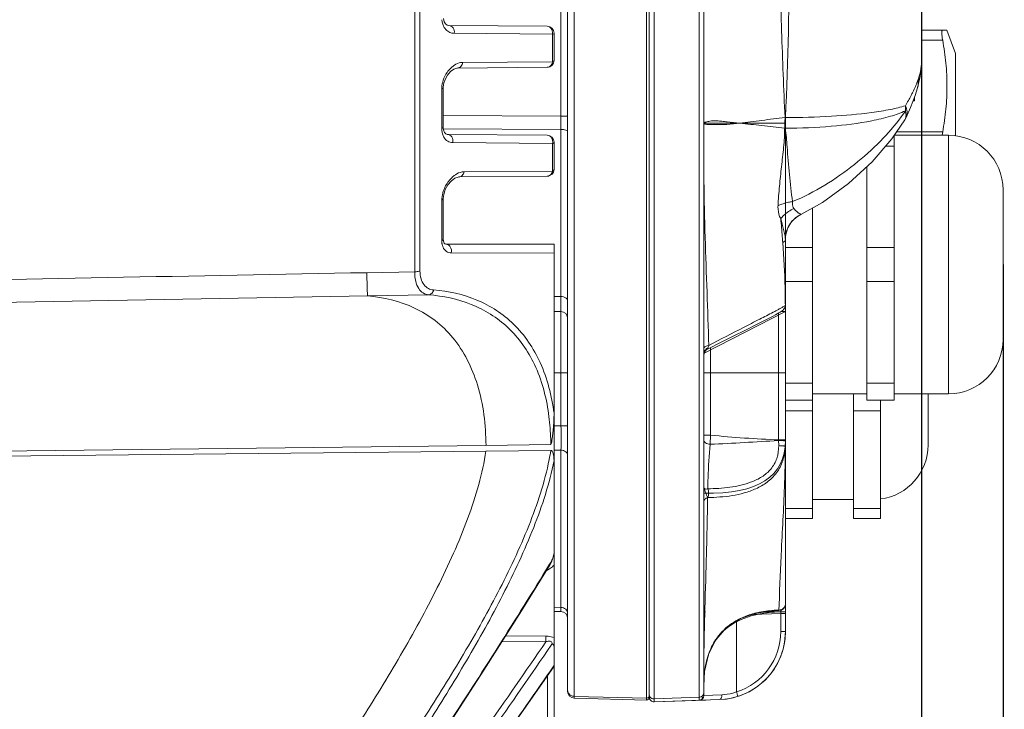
# Model space of a CAD drawing. Header units: millimetres. Extents: x 29035 to 30443, y 1864 to 2860.
# Tile 17 of 56: x 29789 to 29861, y 2417 to 2468. Entities that reach past the tile are written whole.
import ezdxf

# ---------------------------------------------------------------- set-up
doc = ezdxf.new("R2010")
doc.units = ezdxf.units.MM
doc.layers.add('\\M+5CFB8\\M+5CAB5\\M+5CFDF', color=7, linetype='Continuous', lineweight=13)
doc.dimstyles.new('ISO-25', dxfattribs={"dimtxt": 13, "dimasz": 12, "dimexe": 3.5, "dimexo": 0, "dimgap": 3.5, "dimtad": 1, "dimtxsty": 'Standard', "dimcen": 2.5, "dimadec": 0, "dimazin": 0, "dimtfac": 1, "dimtmove": 0, "dimatfit": 3, "dimfxl": 0, "dimarcsym": 0})

# ---------------------------------------------------------------- blocks, each defined once
blk = doc.blocks.new('*D8')
at = {"layer": '\\M+5CFB8\\M+5CAB5\\M+5CFDF', "color": 0, "lineweight": -2}
for p, q in [((29772.078, 2640.963), (29922.992, 2640.963)), ((29919.492, 2628.963), (29919.492, 2409.963)), ((29735.101, 2397.963), (29922.992, 2397.963))]:
    blk.add_line(p, q, dxfattribs=at)
at = {"layer": '\\M+5CFB8\\M+5CAB5\\M+5CFDF', "color": 0}
for points in [[(29917.492, 2628.963), (29921.492, 2628.963), (29919.492, 2640.963)], [(29917.492, 2409.963), (29921.492, 2409.963), (29919.492, 2397.963)]]:
    blk.add_solid(points, dxfattribs=at)
at = {"layer": 'Defpoints', "color": 0}
for p in [(29772.078, 2640.963), (29735.101, 2397.963), (29919.492, 2397.963)]:
    blk.add_point(p, dxfattribs=at)
at = {"layer": '\\M+5CFB8\\M+5CAB5\\M+5CFDF', "color": 0, "insert": (29909.492, 2519.463), "char_height": 13, "attachment_point": 5, "rotation": 90}
blk.add_mtext('243mm', dxfattribs=at)
blk = doc.blocks.new('*D9')
at = {"layer": '\\M+5CFB8\\M+5CAB5\\M+5CFDF', "color": 0, "lineweight": -2}
for p, q in [((29855.123, 2472.389), (29855.123, 2344.244)), ((29703.123, 2401.757), (29703.123, 2344.244)), ((29715.123, 2347.744), (29843.123, 2347.744))]:
    blk.add_line(p, q, dxfattribs=at)
at = {"layer": '\\M+5CFB8\\M+5CAB5\\M+5CFDF', "color": 0}
for points in [[(29715.123, 2349.744), (29715.123, 2345.744), (29703.123, 2347.744)], [(29843.123, 2349.744), (29843.123, 2345.744), (29855.123, 2347.744)]]:
    blk.add_solid(points, dxfattribs=at)
at = {"layer": 'Defpoints', "color": 0}
for p in [(29855.123, 2472.389), (29703.123, 2401.757), (29855.123, 2347.744)]:
    blk.add_point(p, dxfattribs=at)
at = {"layer": '\\M+5CFB8\\M+5CAB5\\M+5CFDF', "color": 0, "insert": (29779.123, 2357.744), "char_height": 13, "attachment_point": 5}
blk.add_mtext('152mm', dxfattribs=at)
blk = doc.blocks.new('*D10')
at = {"layer": '\\M+5CFB8\\M+5CAB5\\M+5CFDF', "color": 0, "lineweight": -2}
for p, q in [((29861.123, 2449.963), (29861.123, 2302.53)), ((29703.123, 2401.757), (29703.123, 2302.53)), ((29849.123, 2306.03), (29715.123, 2306.03))]:
    blk.add_line(p, q, dxfattribs=at)
at = {"layer": '\\M+5CFB8\\M+5CAB5\\M+5CFDF', "color": 0}
for points in [[(29715.123, 2308.03), (29715.123, 2304.03), (29703.123, 2306.03)], [(29849.123, 2308.03), (29849.123, 2304.03), (29861.123, 2306.03)]]:
    blk.add_solid(points, dxfattribs=at)
at = {"layer": 'Defpoints', "color": 0}
for p in [(29861.123, 2449.963), (29703.123, 2401.757), (29703.123, 2306.03)]:
    blk.add_point(p, dxfattribs=at)
at = {"layer": '\\M+5CFB8\\M+5CAB5\\M+5CFDF', "color": 0, "insert": (29782.123, 2316.03), "char_height": 13, "attachment_point": 5}
blk.add_mtext('158mm', dxfattribs=at)

msp = doc.modelspace()

# ---------------------------------------------------------------- linework, layer by layer
at = {"layer": '\\M+5CFB8\\M+5CAB5\\M+5CFDF'}
for p, q in [((29829.123, 2418.607), (29829.123, 2557.319)), ((29829.61, 2418.24), (29829.61, 2557.687)), ((29834.918, 2557.826), (29834.918, 2418.101)), ((29835.123, 2418.169), (29835.123, 2557.758)), ((29835.123, 2557.648), (29835.123, 2418.232)), ((29835.485, 2557.869), (29835.485, 2418.058)), ((29838.785, 2418.174), (29838.785, 2557.753)), ((29839.123, 2418.301), (29839.123, 2557.625)), ((29855.123, 2464.792), (29855.123, 2552.576)), ((29828.635, 2460.868), (29828.635, 2515.058)), ((29817.883, 2449.434), (29817.883, 2474.622)), ((29818.273, 2474.575), (29818.273, 2449.514)), ((29820.406, 2467.531), (29827.628, 2467.468)), ((29820.792, 2466.955), (29828.014, 2466.884)), ((29828.014, 2466.884), (29828.014, 2464.867)), ((29828.123, 2466.968), (29828.123, 2464.959)), ((29855.123, 2467.191), (29856.685, 2467.191)), ((29857.002, 2467.191), (29855.123, 2467.191)), ((29857.002, 2467.191), (29857.623, 2465.484)), ((29856.685, 2466.441), (29855.123, 2466.441)), ((29857.623, 2465.484), (29857.623, 2459.42)), ((29828.014, 2464.867), (29821.406, 2464.817)), ((29827.628, 2464.459), (29821.02, 2464.401)), ((29819.983, 2462.959), (29820.008, 2463.219)), ((29854.919, 2463.263), (29855.028, 2463.771)), ((29854.942, 2463.745), (29854.919, 2463.263)), ((29819.873, 2462.87), (29819.873, 2459.961)), ((29819.983, 2462.959), (29819.983, 2460.06)), ((29854.505, 2461.994), (29854.623, 2461.994)), ((29854.623, 2461.994), (29854.623, 2462.3)), ((29828.635, 2460.868), (29819.983, 2460.908)), ((29828.635, 2459.894), (29828.635, 2460.868)), ((29829.123, 2460.868), (29828.635, 2460.868)), ((29839.123, 2460.363), (29845.123, 2460.363)), ((29845.106, 2460.764), (29845.14, 2460.765)), ((29845.124, 2460.359), (29845.123, 2446.507)), ((29845.14, 2460.765), (29845.131, 2459.988)), ((29853.99, 2460.778), (29853.896, 2460.604)), ((29853.897, 2460.606), (29853.896, 2460.604)), ((29853.99, 2460.779), (29853.99, 2460.778)), ((29819.982, 2459.932), (29828.635, 2459.894)), ((29819.999, 2459.873), (29819.983, 2460.06)), ((29820.295, 2459.532), (29827.628, 2459.468)), ((29828.635, 2447.616), (29828.635, 2459.894)), ((29845.131, 2459.988), (29845.073, 2459.992)), ((29856.685, 2459.713), (29853.288, 2459.713)), ((29856.685, 2459.713), (29856.65, 2459.464)), ((29820.681, 2458.927), (29828.014, 2458.852)), ((29828.025, 2458.962), (29828.014, 2458.85)), ((29828.014, 2458.852), (29828.014, 2456.835)), ((29828.123, 2458.968), (29828.123, 2456.959)), ((29853.123, 2440.003), (29853.123, 2459.472)), ((29853.123, 2459.463), (29857.123, 2459.463)), ((29857.123, 2459.463), (29857.123, 2440.463)), ((29852.483, 2458.673), (29853.123, 2458.673)), ((29828.014, 2456.835), (29821.519, 2456.789)), ((29851.123, 2440.003), (29851.123, 2457.18)), ((29827.628, 2456.459), (29821.131, 2456.402)), ((29861.123, 2455.463), (29861.123, 2444.463)), ((29819.873, 2454.701), (29819.873, 2451.715)), ((29819.983, 2454.82), (29820.014, 2455.105)), ((29819.983, 2454.82), (29819.983, 2451.844)), ((29847.123, 2440.003), (29847.123, 2454.121)), ((29844.881, 2452.924), (29844.785, 2453.344)), ((29845.031, 2452.354), (29844.881, 2452.924)), ((29845.141, 2452.1), (29845.299, 2452.656)), ((29819.914, 2451.74), (29819.873, 2451.715)), ((29819.995, 2451.694), (29819.983, 2451.844)), ((29845.123, 2451.835), (29845.124, 2451.888)), ((29845.123, 2451.458), (29845.123, 2451.835)), ((29845.124, 2451.888), (29845.141, 2452.1)), ((29820.179, 2451.463), (29828.123, 2451.463)), ((29828.123, 2410.742), (29828.123, 2451.463)), ((29845.123, 2451.132), (29845.123, 2451.458)), ((29845.123, 2451.458), (29845.123, 2451.13)), ((29845.123, 2451.213), (29847.123, 2451.213)), ((29845.123, 2446.507), (29845.123, 2451.132)), ((29851.123, 2451.213), (29853.123, 2451.213)), ((29820.569, 2450.83), (29828.123, 2450.814)), ((29814.364, 2449.368), (29817.883, 2449.434)), ((29845.123, 2448.713), (29847.123, 2448.713)), ((29851.123, 2448.713), (29853.123, 2448.713)), ((29744.789, 2446.399), (29814.416, 2447.662)), ((29814.416, 2447.662), (29818.895, 2447.743)), ((29828.123, 2447.627), (29828.635, 2447.616)), ((29828.635, 2447.616), (29828.635, 2446.518)), ((29828.123, 2446.529), (29828.635, 2446.518)), ((29828.635, 2446.518), (29828.635, 2438.117)), ((29845.123, 2446.507), (29839.159, 2443.458)), ((29845.123, 2446.507), (29844.803, 2446.507)), ((29844.981, 2446.646), (29844.992, 2446.657)), ((29844.991, 2446.657), (29845.1, 2446.844)), ((29844.992, 2446.657), (29844.991, 2446.657)), ((29845.1, 2446.844), (29845.123, 2446.996)), ((29845.122, 2446.982), (29845.117, 2446.977)), ((29845.122, 2446.982), (29845.122, 2447.002)), ((29845.123, 2437.055), (29845.123, 2446.507)), ((29845.123, 2446.507), (29845.123, 2424.466)), ((29844.623, 2437.077), (29844.623, 2446.397)), ((29842.285, 2445.195), (29842.95, 2445.527)), ((29839.173, 2443.519), (29839.315, 2443.695)), ((29839.301, 2443.974), (29839.384, 2444.005)), ((29839.315, 2443.695), (29839.315, 2443.695)), ((29839.316, 2443.695), (29839.391, 2443.748)), ((29839.384, 2444.005), (29839.493, 2444.029)), ((29839.391, 2443.748), (29839.452, 2443.781)), ((29839.426, 2443.826), (29839.449, 2443.785)), ((29839.449, 2443.785), (29839.452, 2443.781)), ((29839.452, 2443.781), (29840.406, 2444.258)), ((29839.623, 2437.426), (29839.623, 2443.867)), ((29839.123, 2443.301), (29839.173, 2443.519)), ((29828.123, 2442.007), (29829.123, 2442.007)), ((29839.123, 2442.007), (29845.123, 2442.007)), ((29845.123, 2441.252), (29847.123, 2441.252)), ((29851.123, 2441.252), (29853.123, 2441.252)), ((29845.123, 2440.003), (29847.123, 2440.003)), ((29847.123, 2440.463), (29851.123, 2440.463)), ((29847.123, 2431.303), (29847.123, 2440.003)), ((29850.123, 2431.303), (29850.123, 2440.463)), ((29851.123, 2440.003), (29853.123, 2440.003)), ((29852.123, 2431.303), (29852.123, 2440.003)), ((29853.123, 2440.463), (29857.123, 2440.463)), ((29855.623, 2436.713), (29855.623, 2440.463)), ((29845.123, 2439.213), (29847.123, 2439.213)), ((29850.123, 2439.213), (29852.123, 2439.213)), ((29828.123, 2438.121), (29828.635, 2438.117)), ((29828.635, 2438.117), (29829.123, 2438.117)), ((29839.123, 2437.426), (29839.623, 2437.426)), ((29839.593, 2436.769), (29839.623, 2437.426)), ((29750.086, 2435.833), (29823.123, 2436.681)), ((29823.123, 2436.681), (29827.888, 2436.735)), ((29844.624, 2437.032), (29844.623, 2437.077)), ((29845.123, 2437.077), (29844.623, 2437.077)), ((29844.641, 2436.661), (29844.624, 2437.032)), ((29845.12, 2436.323), (29845.121, 2436.399)), ((29845.121, 2436.468), (29845.122, 2436.532)), ((29845.121, 2436.399), (29845.121, 2436.468)), ((29845.122, 2436.551), (29845.122, 2436.591)), ((29845.122, 2436.532), (29845.122, 2436.551)), ((29845.123, 2436.616), (29845.123, 2437.01)), ((29827.883, 2436.31), (29750.086, 2435.486)), ((29828.635, 2436.324), (29828.123, 2436.33)), ((29828.635, 2424.777), (29828.635, 2436.324)), ((29845.111, 2435.607), (29845.113, 2435.733)), ((29845.113, 2435.733), (29845.115, 2435.85)), ((29845.118, 2436.06), (29845.119, 2436.155)), ((29845.119, 2436.155), (29845.12, 2436.242)), ((29845.12, 2436.242), (29845.12, 2436.323)), ((29845.103, 2435.172), (29845.106, 2435.328)), ((29845.123, 2432.053), (29847.123, 2432.053)), ((29847.123, 2432.713), (29850.123, 2432.713)), ((29850.123, 2432.053), (29852.123, 2432.053)), ((29845.123, 2431.303), (29847.123, 2431.303)), ((29850.123, 2431.303), (29852.123, 2431.303)), ((29825.733, 2424.536), (29827.831, 2427.933)), ((29827.854, 2428.05), (29827.797, 2427.956)), ((29827.832, 2427.934), (29827.831, 2427.933)), ((29827.973, 2428.245), (29827.854, 2428.05)), ((29828.123, 2424.789), (29828.635, 2424.777)), ((29844.647, 2424.585), (29844.662, 2425.001)), ((29845.107, 2424.877), (29845.123, 2424.99)), ((29845.123, 2424.99), (29845.123, 2424.317)), ((29828.123, 2424.486), (29828.635, 2424.474)), ((29828.635, 2424.777), (29828.635, 2424.474)), ((29839.261, 2424.463), (29839.128, 2424.463)), ((29842.712, 2424.262), (29844.785, 2424.317)), ((29842.824, 2424.302), (29843.189, 2424.386)), ((29842.824, 2424.302), (29842.825, 2424.33)), ((29845.123, 2424.463), (29843.727, 2424.463)), ((29844.646, 2424.546), (29844.647, 2424.585)), ((29844.646, 2424.546), (29844.83, 2424.585)), ((29844.785, 2424.317), (29844.785, 2423.001)), ((29844.785, 2424.317), (29845.123, 2424.317)), ((29844.788, 2424.577), (29844.787, 2424.38)), ((29845.123, 2423.001), (29845.123, 2424.466)), ((29841.536, 2418.567), (29841.536, 2423.76)), ((29824.57, 2422.697), (29827.528, 2422.665)), ((29827.519, 2422.243), (29827.528, 2422.665)), ((29844.785, 2423.001), (29845.123, 2423.001)), ((29824.305, 2422.279), (29827.519, 2422.243)), ((29827.921, 2422.008), (29827.973, 2422.085)), ((29827.983, 2422.152), (29827.973, 2422.085)), ((29828.123, 2420.502), (29828.103, 2420.473)), ((29827.632, 2416.491), (29827.632, 2419.753)), ((29840.45, 2418.354), (29839.124, 2418.301)), ((29829.61, 2418.108), (29829.61, 2418.24)), ((29829.61, 2418.24), (29834.918, 2418.101)), ((29829.61, 2418.108), (29834.918, 2417.969)), ((29834.918, 2418.101), (29834.918, 2418.002)), ((29834.918, 2418.002), (29834.918, 2417.969)), ((29835.485, 2418.058), (29838.785, 2418.174)), ((29835.485, 2418.058), (29835.485, 2417.836)), ((29835.485, 2417.836), (29840.298, 2418.004)), ((29835.485, 2417.836), (29839.279, 2417.969)), ((29838.785, 2417.951), (29838.785, 2418.174))]:
    msp.add_line(p, q, dxfattribs=at)
for points in [[(29820.407, 2467.531), (29820.391, 2467.531), (29820.263, 2467.562), (29820.153, 2467.646), (29820.054, 2467.807), (29819.993, 2468.04)], [(29855.028, 2463.771), (29855.112, 2464.448), (29855.123, 2464.793)], [(29820.008, 2463.219), (29820.111, 2463.565), (29820.283, 2463.884), (29820.504, 2464.146), (29820.749, 2464.324), (29820.975, 2464.398), (29821.02, 2464.401)], [(29854.838, 2462.959), (29854.85, 2463.001), (29854.919, 2463.263)], [(29853.991, 2460.781), (29854.311, 2461.494), (29854.654, 2462.379), (29854.838, 2462.96)], [(29846.253, 2453.635), (29847.848, 2454.525), (29849.764, 2455.92), (29851.491, 2457.521), (29852.941, 2459.205), (29853.898, 2460.607)], [(29820.296, 2459.532), (29820.274, 2459.532), (29820.164, 2459.567), (29820.072, 2459.665), (29819.999, 2459.873)], [(29820.014, 2455.105), (29820.132, 2455.469), (29820.321, 2455.812), (29820.564, 2456.101), (29820.834, 2456.307), (29821.079, 2456.398), (29821.131, 2456.402)], [(29845.299, 2452.656), (29845.61, 2453.143), (29846.047, 2453.52), (29846.253, 2453.635)], [(29820.179, 2451.463), (29820.099, 2451.481), (29820.048, 2451.535), (29819.995, 2451.694)], [(29844.644, 2446.409), (29844.734, 2446.463), (29844.806, 2446.509)], [(29844.806, 2446.509), (29844.866, 2446.55), (29844.921, 2446.591), (29844.981, 2446.646)], [(29842.95, 2445.527), (29843.255, 2445.68), (29843.538, 2445.823), (29843.795, 2445.954), (29844.023, 2446.072), (29844.222, 2446.176), (29844.39, 2446.266), (29844.531, 2446.344), (29844.644, 2446.409)], [(29840.406, 2444.258), (29841.187, 2444.648), (29842.285, 2445.195)], [(29844.83, 2424.585), (29845.006, 2424.704), (29845.107, 2424.877)], [(29820.188, 2415.871), (29822.973, 2420.174), (29825.733, 2424.536)], [(29839.123, 2418.985), (29839.189, 2420.061), (29839.476, 2421.323), (29840.004, 2422.403), (29840.792, 2423.289), (29841.836, 2423.95), (29842.824, 2424.302)], [(29843.189, 2424.386), (29843.983, 2424.5), (29844.646, 2424.546)], [(29820.018, 2408.961), (29823.03, 2413.187), (29826.031, 2417.451), (29828.123, 2420.459)]]:
    msp.add_lwpolyline(points, dxfattribs=at)
for centre, radius, start, end in [((29765.623, 2487.963), 28, 264.78553, 348.68934), ((29820.892, 2467.883), 0.967, 216.93732, 222.05325), ((29827.623, 2466.968), 0.5, 0, 89.5), ((29827.406, 2466.967), 0.613, 352.095, 359.02806), ((29827.623, 2464.959), 0.5, 270.5, 0), ((29853.694, 2463.282), 1.188, 347.2078, 358.99857), ((29849.224, 2465.522), 5.988, 340.34361, 342.73407), ((29853.62, 2463.283), 1.263, 359.02639, 10.27245), ((29821.689, 2462.869), 1.816, 177.03234, 179.98485), ((29845.62, 2466.973), 9.874, 333.95545, 336.55369), ((29853.729, 2463.276), 1.154, 344.09712, 347.13226), ((29843.475, 2468.281), 12.609, 323.69634, 326.15809), ((29851.792, 2461.447), 2.164, 355.00702, 4.99292), ((29827.623, 2458.968), 0.5, 0.0001, 89.5), ((29857.123, 2455.463), 4, 360, 90), ((29827.623, 2456.959), 0.5, 270.5, 360), ((29821.609, 2454.7), 1.736, 175.90623, 179.96236), ((29821.351, 2451.713), 1.478, 179.92979, 185.54541), ((29828.623, 2446.018), 0.5, 0, 88.7), ((29833.588, 2466.772), 22.93, 297.67542, 298.35223), ((29838.751, 2457.219), 12.071, 298.31496, 299.38135), ((29840.305, 2454.456), 8.901, 299.38907, 300.56677), ((29844.621, 2446.995), 0.501, 317.59897, 331.40098), ((29844.628, 2446.992), 0.494, 331.42418, 339.82322), ((29765.966, 2446.563), 79.157, 0.3177, 0.46338), ((29845.039, 2446.996), 0.0842, 350.20373, 359.94974), ((29857.123, 2444.463), 4, 270, 0), ((29839.04, 2444.025), 0.434, 329.29827, 332.68888), ((29832.874, 2446.073), 6.926, 341.07467, 341.39834), ((29828.607, 2447.5), 11.426, 341.43848, 341.9687), ((29819.706, 2450.409), 20.79, 341.93918, 342.12953), ((29385.521, 2437.22), 443.115, 359.88413, 0.11588), ((29849.629, 2544.814), 107.853, 264.67676, 267.33966), ((29851.623, 2436.713), 4, 277.18076, 0), ((29811.032, 2438.914), 17.051, 348.92553, 351.21682), ((29762.427, 2436.99), 82.696, 359.20996, 359.35588), ((29759.555, 2437.061), 85.569, 358.49881, 358.6216), ((29761.156, 2437.022), 83.968, 358.62168, 358.73723), ((29763.003, 2436.983), 82.12, 358.8454, 359.04032), ((29749.708, 2437.347), 95.42, 358.09415, 358.23375), ((29754.075, 2437.212), 91.051, 358.23391, 358.3691), ((29757.263, 2437.121), 87.861, 358.36922, 358.49871), ((29743.753, 2437.545), 101.378, 357.95158, 358.09395), ((29437.27, 2666.635), 457.689, 326.77995, 328.56786), ((29826.277, 2428.882), 1.821, 328.61392, 329.80193), ((29828.623, 2423.975), 0.5, 359.98763, 88.69972), ((30029.339, 2418.822), 190.216, 178.38882, 179.93768), ((29844.491, 2418.18), 6.372, 105.15183, 109.68027), ((29844.444, 2417.747), 6.663, 102.84058, 107.78505), ((29844.394, 2417.918), 6.485, 104.46633, 107.82234), ((29844.582, 2417.188), 7.238, 101.34798, 104.46684), ((29844.331, 2418.775), 5.755, 102.6684, 105.16828), ((29844.625, 2416.986), 7.445, 101.36987, 102.90014), ((29845.086, 2413.2), 11.263, 91.02006, 94.50419), ((29845.065, 2413.537), 10.925, 92.17863, 94.53372), ((29845.269, 2411.719), 12.882, 92.76415, 94.34227), ((29845.119, 2412.141), 12.323, 89.97802, 92.17943), ((29831.855, 2424.612), 12.934, 358.68962, 358.97306), ((29845.122, 2411.76), 12.704, 89.99466, 91.06634), ((29843.357, 2420.104), 4.047, 133.75671, 142.99021), ((29840.123, 2423.001), 5, 272, 0), ((29840.135, 2423.001), 4.65, 287.52916, 359.99996), ((29840.123, 2423.001), 5, 311.87064, 0), ((29175.024, 2869.097), 790.839, 324.460571, 325.595159), ((29180.534, 2864.828), 784.346, 324.480094, 325.62737), ((29843.442, 2420.04), 4.153, 142.98822, 147.48784), ((29844.372, 2419.597), 5.186, 160.01545, 161.09153), ((29139.864, 2896.623), 836.895, 324.359815, 325.323047), ((29829.623, 2418.607), 0.5, 179.99901, 268.49997), ((29838.773, 2418.301), 0.35, 272, 0), ((29840.123, 2423.001), 5, 272, 306.52315), ((29834.923, 2418.169), 0.2, 268.5, 0.00248), ((29835.473, 2418.186), 0.35, 180, 272), ((29835.473, 2418.186), 0.35, 180, 272), ((29838.623, 2418.446), 0.5, 317.09919, 330.66304), ((29838.623, 2418.446), 0.5, 317.09919, 330.66304)]:
    msp.add_arc(centre, radius, start, end, dxfattribs=at)
for points, knots in [([(29844.951, 2511.704), (29844.784, 2507.462), (29844.641, 2498.97), (29844.617, 2488.355), (29844.643, 2479.863), (29844.701, 2473.495), (29844.828, 2467.127), (29845.001, 2462.885), (29845.104, 2460.764)], [0, 0, 0, 0, 0.249983, 0.499997, 0.625006, 0.750007, 0.875, 1, 1, 1, 1]), ([(29845.276, 2511.306), (29845.406, 2507.095), (29845.549, 2498.671), (29845.594, 2486.034), (29845.507, 2473.397), (29845.308, 2464.974), (29845.14, 2460.765)], [0, 0, 0, 0, 0.249998, 0.499999, 0.750002, 1, 1, 1, 1]), ([(29819.882, 2467.955), (29819.886, 2467.919), (29819.904, 2467.781), (29819.941, 2467.646), (29819.979, 2467.551)], [0, 0, 0, 0, 0.263494, 1, 1, 1, 1]), ([(29819.979, 2467.551), (29819.989, 2467.528), (29820.028, 2467.441), (29820.077, 2467.358), (29820.119, 2467.302)], [0, 0, 0, 0, 0.262472, 1, 1, 1, 1]), ([(29820.406, 2467.531), (29820.521, 2467.53), (29820.768, 2467.363), (29820.809, 2467.09), (29820.792, 2466.955)], [0, 0, 0, 0, 0.457394, 1, 1, 1, 1]), ([(29820.174, 2467.235), (29820.254, 2467.147), (29820.446, 2467.003), (29820.68, 2466.956), (29820.792, 2466.955)], [0, 0, 0, 0, 0.515224, 1, 1, 1, 1]), ([(29827.628, 2467.468), (29827.734, 2467.467), (29827.964, 2467.327), (29828.022, 2467.082), (29828.019, 2466.957)], [0, 0, 0, 0, 0.45891, 1, 1, 1, 1]), ([(29828.014, 2466.883), (29828.03, 2466.888), (29828.071, 2466.904), (29828.123, 2466.937), (29828.123, 2466.968)], [0, 0, 0, 0, 0.357528, 1, 1, 1, 1]), ([(29856.685, 2467.191), (29856.675, 2467.191), (29856.659, 2467.182), (29856.646, 2467.161), (29856.634, 2467.127), (29856.625, 2467.069), (29856.622, 2466.982), (29856.627, 2466.873), (29856.639, 2466.744), (29856.658, 2466.597), (29856.675, 2466.494), (29856.685, 2466.441)], [0, 0, 0, 0, 0.038082, 0.062694, 0.093437, 0.176027, 0.288212, 0.429156, 0.596815, 0.788376, 1, 1, 1, 1]), ([(29856.685, 2466.441), (29856.785, 2465.885), (29856.945, 2464.768), (29857.031, 2463.077), (29856.945, 2461.386), (29856.785, 2460.269), (29856.685, 2459.713)], [0, 0, 0, 0, 0.25027, 0.5, 0.74973, 1, 1, 1, 1]), ([(29820.81, 2464.626), (29820.772, 2464.602), (29820.613, 2464.493), (29820.475, 2464.356), (29820.381, 2464.243)], [0, 0, 0, 0, 0.23505, 1, 1, 1, 1]), ([(29821.406, 2464.817), (29821.357, 2464.817), (29821.147, 2464.798), (29820.946, 2464.712), (29820.81, 2464.626)], [0, 0, 0, 0, 0.235719, 1, 1, 1, 1]), ([(29821.02, 2464.401), (29821.114, 2464.402), (29821.315, 2464.507), (29821.392, 2464.71), (29821.406, 2464.817)], [0, 0, 0, 0, 0.462343, 1, 1, 1, 1]), ([(29828.014, 2464.866), (29828.007, 2464.829), (29827.975, 2464.694), (29827.889, 2464.567), (29827.803, 2464.512)], [0, 0, 0, 0, 0.26894, 1, 1, 1, 1]), ([(29828.123, 2464.959), (29828.123, 2464.95), (29828.106, 2464.901), (29828.052, 2464.88), (29828.014, 2464.866)], [0, 0, 0, 0, 0.174317, 1, 1, 1, 1]), ([(29855.123, 2464.792), (29855.123, 2464.711), (29855.105, 2464.356), (29855.023, 2464.006), (29854.942, 2463.745)], [0, 0, 0, 0, 0.229253, 1, 1, 1, 1]), ([(29820.381, 2464.243), (29820.339, 2464.192), (29820.172, 2463.967), (29820.046, 2463.712), (29819.98, 2463.508)], [0, 0, 0, 0, 0.23557, 1, 1, 1, 1]), ([(29854.862, 2463.508), (29854.849, 2463.47), (29854.792, 2463.314), (29854.729, 2463.16), (29854.679, 2463.044)], [0, 0, 0, 0, 0.243011, 1, 1, 1, 1]), ([(29819.983, 2462.959), (29819.983, 2462.951), (29819.965, 2462.903), (29819.911, 2462.884), (29819.873, 2462.87)], [0, 0, 0, 0, 0.171195, 1, 1, 1, 1]), ([(29854.491, 2462.637), (29854.451, 2462.556), (29854.281, 2462.216), (29854.095, 2461.884), (29853.948, 2461.636)], [0, 0, 0, 0, 0.239747, 1, 1, 1, 1]), ([(29845.14, 2460.765), (29846.263, 2460.765), (29848.377, 2460.822), (29850.486, 2461.002), (29851.469, 2461.135)], [0, 0, 0, 0, 0.530818, 1, 1, 1, 1]), ([(29851.469, 2461.135), (29851.935, 2461.198), (29852.768, 2461.33), (29853.591, 2461.524), (29853.948, 2461.636)], [0, 0, 0, 0, 0.556814, 1, 1, 1, 1]), ([(29851.469, 2460.527), (29851.937, 2460.619), (29852.778, 2460.814), (29853.597, 2461.098), (29853.948, 2461.259)], [0, 0, 0, 0, 0.552466, 1, 1, 1, 1]), ([(29853.948, 2461.636), (29854.01, 2461.493), (29854.102, 2461.208), (29854.05, 2460.905), (29853.991, 2460.782)], [0, 0, 0, 0, 0.532698, 1, 1, 1, 1]), ([(29853.948, 2461.259), (29853.959, 2461.217), (29853.994, 2461.062), (29853.999, 2460.898), (29853.972, 2460.786)], [0, 0, 0, 0, 0.276418, 1, 1, 1, 1]), ([(29839.123, 2460.363), (29839.123, 2460.379), (29839.159, 2460.401), (29839.209, 2460.41), (29839.248, 2460.42), (29839.271, 2460.426)], [0, 0, 0, 0, 0.291855, 0.577907, 1, 1, 1, 1]), ([(29839.123, 2460.361), (29839.123, 2460.341), (29839.173, 2460.293), (29839.227, 2460.275), (29839.266, 2460.268)], [0, 0, 0, 0, 0.329393, 1, 1, 1, 1]), ([(29839.493, 2444.029), (29839.456, 2445.333), (29839.369, 2447.978), (29839.215, 2451.997), (29839.13, 2456.129), (29839.123, 2458.92), (29839.123, 2460.335)], [0, 0, 0, 0, 0.239848, 0.486654, 0.739761, 1, 1, 1, 1]), ([(29839.266, 2460.268), (29839.365, 2460.248), (29839.642, 2460.273), (29840.028, 2460.257), (29840.449, 2460.242), (29841.013, 2460.267), (29841.46, 2460.326), (29841.775, 2460.359)], [0, 0, 0, 0, 0.1207, 0.326169, 0.462736, 0.622268, 1, 1, 1, 1]), ([(29839.271, 2460.426), (29839.374, 2460.451), (29839.551, 2460.501), (29839.831, 2460.538), (29840.121, 2460.529), (29840.463, 2460.491), (29841.02, 2460.428), (29841.465, 2460.402), (29841.774, 2460.359)], [0, 0, 0, 0, 0.125933, 0.219274, 0.333708, 0.470376, 0.62881, 1, 1, 1, 1]), ([(29845.104, 2460.764), (29844.536, 2460.701), (29843.693, 2460.594), (29842.584, 2460.455), (29842.041, 2460.386), (29841.774, 2460.359)], [0, 0, 0, 0, 0.510691, 0.760375, 1, 1, 1, 1]), ([(29845.073, 2459.992), (29844.509, 2460.047), (29843.41, 2460.174), (29842.311, 2460.296), (29841.775, 2460.359)], [0, 0, 0, 0, 0.512327, 1, 1, 1, 1]), ([(29845.106, 2460.764), (29845.102, 2460.699), (29845.089, 2460.441), (29845.081, 2460.184), (29845.075, 2459.992)], [0, 0, 0, 0, 0.256071, 1, 1, 1, 1]), ([(29845.131, 2459.988), (29846.256, 2459.988), (29848.379, 2460.071), (29850.49, 2460.334), (29851.469, 2460.527)], [0, 0, 0, 0, 0.529778, 1, 1, 1, 1]), ([(29853.637, 2460.816), (29853.174, 2460.185), (29852.095, 2458.947), (29849.553, 2456.672), (29847.281, 2455.267), (29845.643, 2454.587)], [0, 0, 0, 0, 0.22961, 0.47959, 1, 1, 1, 1]), ([(29819.983, 2460.06), (29819.983, 2460.051), (29819.966, 2460), (29819.912, 2459.976), (29819.873, 2459.961)], [0, 0, 0, 0, 0.18096, 1, 1, 1, 1]), ([(29819.905, 2459.645), (29819.911, 2459.616), (29819.938, 2459.507), (29819.98, 2459.401), (29820.021, 2459.329)], [0, 0, 0, 0, 0.265994, 1, 1, 1, 1]), ([(29820.295, 2459.532), (29820.415, 2459.531), (29820.671, 2459.353), (29820.706, 2459.067), (29820.681, 2458.927)], [0, 0, 0, 0, 0.459002, 1, 1, 1, 1]), ([(29829.123, 2459.699), (29829.123, 2459.765), (29828.985, 2459.844), (29828.818, 2459.882), (29828.697, 2459.893), (29828.635, 2459.894)], [0, 0, 0, 0, 0.358642, 0.657453, 1, 1, 1, 1]), ([(29845.073, 2459.992), (29845.065, 2459.874), (29845.065, 2459.637), (29845.052, 2459.163), (29844.999, 2458.572), (29844.92, 2457.864), (29844.812, 2456.917), (29844.685, 2455.727), (29844.611, 2454.771), (29844.585, 2454.291)], [0, 0, 0, 0, 0.06213, 0.124217, 0.24843, 0.372857, 0.497582, 0.748191, 1, 1, 1, 1]), ([(29845.131, 2459.988), (29845.148, 2459.758), (29845.209, 2459.303), (29845.284, 2458.166), (29845.404, 2456.592), (29845.561, 2455.251), (29845.643, 2454.587)], [0, 0, 0, 0, 0.127206, 0.253783, 0.629821, 1, 1, 1, 1]), ([(29820.021, 2459.329), (29820.089, 2459.206), (29820.28, 2458.996), (29820.554, 2458.928), (29820.681, 2458.927)], [0, 0, 0, 0, 0.52422, 1, 1, 1, 1]), ([(29827.628, 2459.468), (29827.734, 2459.467), (29827.965, 2459.331), (29828.026, 2459.087), (29828.025, 2458.962)], [0, 0, 0, 0, 0.461395, 1, 1, 1, 1]), ([(29828.014, 2458.85), (29828.03, 2458.858), (29828.077, 2458.883), (29828.123, 2458.931), (29828.123, 2458.968)], [0, 0, 0, 0, 0.32728, 1, 1, 1, 1]), ([(29821.519, 2456.789), (29821.466, 2456.788), (29821.238, 2456.765), (29821.023, 2456.664), (29820.877, 2456.567)], [0, 0, 0, 0, 0.231249, 1, 1, 1, 1]), ([(29821.133, 2456.402), (29821.223, 2456.403), (29821.417, 2456.498), (29821.5, 2456.687), (29821.519, 2456.789)], [0, 0, 0, 0, 0.46563, 1, 1, 1, 1]), ([(29828.014, 2456.834), (29828.006, 2456.799), (29827.968, 2456.673), (29827.881, 2456.557), (29827.798, 2456.507)], [0, 0, 0, 0, 0.268035, 1, 1, 1, 1]), ([(29828.123, 2456.959), (29828.123, 2456.947), (29828.11, 2456.89), (29828.055, 2456.854), (29828.014, 2456.834)], [0, 0, 0, 0, 0.200155, 1, 1, 1, 1]), ([(29820.552, 2456.292), (29820.493, 2456.231), (29820.254, 2455.952), (29820.077, 2455.621), (29819.987, 2455.355)], [0, 0, 0, 0, 0.232629, 1, 1, 1, 1]), ([(29820.877, 2456.567), (29820.849, 2456.548), (29820.733, 2456.466), (29820.627, 2456.37), (29820.552, 2456.292)], [0, 0, 0, 0, 0.238835, 1, 1, 1, 1]), ([(29819.983, 2454.82), (29819.983, 2454.809), (29819.968, 2454.753), (29819.914, 2454.72), (29819.873, 2454.701)], [0, 0, 0, 0, 0.19588, 1, 1, 1, 1]), ([(29845.643, 2454.587), (29845.548, 2454.574), (29845.187, 2454.512), (29844.832, 2454.404), (29844.585, 2454.291)], [0, 0, 0, 0, 0.259865, 1, 1, 1, 1]), ([(29845.643, 2454.587), (29845.638, 2454.54), (29845.633, 2454.365), (29845.684, 2454.187), (29845.754, 2454.081)], [0, 0, 0, 0, 0.271051, 1, 1, 1, 1]), ([(29844.585, 2454.291), (29844.58, 2454.203), (29844.582, 2453.879), (29844.663, 2453.547), (29844.785, 2453.344)], [0, 0, 0, 0, 0.271343, 1, 1, 1, 1]), ([(29844.785, 2453.344), (29844.85, 2453.421), (29845.132, 2453.716), (29845.476, 2453.951), (29845.754, 2454.081)], [0, 0, 0, 0, 0.247071, 1, 1, 1, 1]), ([(29846.253, 2453.635), (29846.265, 2453.641), (29846.219, 2453.682), (29846.179, 2453.702), (29846.071, 2453.773), (29845.921, 2453.881), (29845.805, 2454.005), (29845.754, 2454.081)], [0, 0, 0, 0, 0.0595, 0.146758, 0.268443, 0.594124, 1, 1, 1, 1]), ([(29844.934, 2451.574), (29844.923, 2451.719), (29844.876, 2452.31), (29844.825, 2452.9), (29844.785, 2453.344)], [0, 0, 0, 0, 0.247083, 1, 1, 1, 1]), ([(29845.123, 2451.835), (29845.123, 2451.873), (29845.109, 2452.049), (29845.065, 2452.22), (29845.031, 2452.354)], [0, 0, 0, 0, 0.215208, 1, 1, 1, 1]), ([(29819.88, 2451.571), (29819.883, 2451.54), (29819.898, 2451.426), (29819.93, 2451.313), (29819.964, 2451.236)], [0, 0, 0, 0, 0.268102, 1, 1, 1, 1]), ([(29819.983, 2451.844), (29819.983, 2451.835), (29819.976, 2451.792), (29819.942, 2451.759), (29819.914, 2451.74)], [0, 0, 0, 0, 0.215683, 1, 1, 1, 1]), ([(29845.121, 2447.203), (29845.118, 2447.56), (29845.096, 2449.019), (29845.017, 2450.476), (29844.934, 2451.574)], [0, 0, 0, 0, 0.245063, 1, 1, 1, 1]), ([(29819.964, 2451.236), (29820.018, 2451.114), (29820.185, 2450.896), (29820.448, 2450.83), (29820.569, 2450.83)], [0, 0, 0, 0, 0.525545, 1, 1, 1, 1]), ([(29820.179, 2451.463), (29820.241, 2451.463), (29820.374, 2451.423), (29820.569, 2451.214), (29820.602, 2450.973), (29820.569, 2450.83)], [0, 0, 0, 0, 0.225073, 0.469572, 1, 1, 1, 1]), ([(29817.883, 2449.434), (29817.92, 2449.434), (29818.053, 2449.44), (29818.188, 2449.469), (29818.273, 2449.514)], [0, 0, 0, 0, 0.277583, 1, 1, 1, 1]), ([(29817.883, 2449.434), (29817.884, 2449.2), (29817.924, 2448.774), (29818.128, 2448.223), (29818.466, 2447.854), (29818.757, 2447.756), (29818.895, 2447.743)], [0, 0, 0, 0, 0.325813, 0.59115, 0.805891, 1, 1, 1, 1]), ([(29819.274, 2448.101), (29819.141, 2448.112), (29818.868, 2448.185), (29818.527, 2448.481), (29818.313, 2448.949), (29818.273, 2449.315), (29818.273, 2449.514)], [0, 0, 0, 0, 0.209822, 0.429295, 0.68723, 1, 1, 1, 1]), ([(29814.364, 2449.368), (29814.369, 2449.147), (29814.379, 2448.749), (29814.39, 2448.233), (29814.406, 2447.886), (29814.409, 2447.714), (29814.416, 2447.662)], [0, 0, 0, 0, 0.38905, 0.699, 0.907294, 1, 1, 1, 1]), ([(29818.895, 2447.743), (29818.981, 2447.748), (29819.161, 2447.836), (29819.252, 2448.007), (29819.277, 2448.101)], [0, 0, 0, 0, 0.471343, 1, 1, 1, 1]), ([(29828.123, 2439.039), (29827.957, 2440.317), (29827.357, 2442.718), (29825.359, 2445.703), (29822.514, 2447.551), (29820.359, 2448.013), (29819.274, 2448.101)], [0, 0, 0, 0, 0.280541, 0.529424, 0.763027, 1, 1, 1, 1]), ([(29814.416, 2447.662), (29815.603, 2447.566), (29817.386, 2447.143), (29819.433, 2445.893), (29821.237, 2444.144), (29822.786, 2441.003), (29823.109, 2438.181), (29823.124, 2436.68)], [0, 0, 0, 0, 0.229796, 0.343418, 0.459546, 0.710488, 1, 1, 1, 1]), ([(29827.723, 2439.016), (29827.548, 2440.256), (29826.932, 2442.587), (29824.92, 2445.463), (29822.094, 2447.222), (29819.968, 2447.66), (29818.895, 2447.743)], [0, 0, 0, 0, 0.278284, 0.526256, 0.760889, 1, 1, 1, 1]), ([(29828.635, 2447.616), (29828.698, 2447.615), (29828.881, 2447.599), (29829.123, 2447.467), (29829.123, 2447.335)], [0, 0, 0, 0, 0.323303, 1, 1, 1, 1]), ([(29845.117, 2446.977), (29845.089, 2446.952), (29844.994, 2446.89), (29844.898, 2446.831), (29844.832, 2446.792)], [0, 0, 0, 0, 0.327049, 1, 1, 1, 1]), ([(29844.238, 2446.465), (29843.906, 2446.29), (29843.172, 2445.919), (29841.587, 2445.113), (29840.341, 2444.469), (29839.493, 2444.029)], [0, 0, 0, 0, 0.210813, 0.462702, 1, 1, 1, 1]), ([(29839.123, 2443.763), (29839.123, 2443.783), (29839.144, 2443.879), (29839.233, 2443.943), (29839.301, 2443.974)], [0, 0, 0, 0, 0.212266, 1, 1, 1, 1]), ([(29827.888, 2436.735), (29827.886, 2436.93), (29827.867, 2437.693), (29827.802, 2438.454), (29827.723, 2439.016)], [0, 0, 0, 0, 0.255835, 1, 1, 1, 1]), ([(29828.123, 2439.039), (29828.123, 2438.65), (29828.099, 2438.165), (29828.037, 2437.587), (29828.004, 2437.299), (29827.962, 2437.064), (29827.945, 2436.87), (29827.896, 2436.783), (29827.888, 2436.735)], [0, 0, 0, 0, 0.502346, 0.626974, 0.751238, 0.875188, 0.93709, 1, 1, 1, 1]), ([(29839.123, 2437.096), (29839.123, 2437.009), (29839.268, 2436.817), (29839.477, 2436.773), (29839.593, 2436.769)], [0, 0, 0, 0, 0.429129, 1, 1, 1, 1]), ([(29845.122, 2436.591), (29845.103, 2436.241), (29844.988, 2435.553), (29844.516, 2434.637), (29843.807, 2433.947), (29842.981, 2433.476), (29842.107, 2433.169), (29840.92, 2432.919), (29840.014, 2432.858), (29839.413, 2432.851)], [0, 0, 0, 0, 0.138246, 0.27143, 0.399089, 0.522586, 0.643536, 0.763059, 1, 1, 1, 1]), ([(29839.419, 2433.495), (29839.426, 2433.764), (29839.459, 2434.857), (29839.512, 2435.949), (29839.593, 2436.769)], [0, 0, 0, 0, 0.246286, 1, 1, 1, 1]), ([(29839.419, 2433.495), (29839.962, 2433.5), (29841.054, 2433.562), (29842.408, 2433.856), (29843.421, 2434.343), (29844.102, 2434.91), (29844.555, 2435.722), (29844.637, 2436.346), (29844.641, 2436.661)], [0, 0, 0, 0, 0.238434, 0.479199, 0.602261, 0.729026, 0.86172, 1, 1, 1, 1]), ([(29839.593, 2436.769), (29840.431, 2436.788), (29842.109, 2436.885), (29843.784, 2436.991), (29844.624, 2437.032)], [0, 0, 0, 0, 0.499338, 1, 1, 1, 1]), ([(29845.056, 2437.021), (29845.03, 2437.023), (29844.886, 2437.03), (29844.742, 2437.032), (29844.624, 2437.032)], [0, 0, 0, 0, 0.183551, 1, 1, 1, 1]), ([(29844.641, 2436.661), (29844.701, 2436.659), (29844.813, 2436.654), (29844.945, 2436.643), (29845.031, 2436.632), (29845.077, 2436.624), (29845.104, 2436.616), (29845.122, 2436.61), (29845.123, 2436.605)], [0, 0, 0, 0, 0.371162, 0.687311, 0.810882, 0.906476, 0.970288, 1, 1, 1, 1]), ([(29845.123, 2437.01), (29845.123, 2437.016), (29845.088, 2437.014), (29845.073, 2437.02), (29845.056, 2437.021)], [0, 0, 0, 0, 0.265445, 1, 1, 1, 1]), ([(29823.123, 2436.259), (29822.991, 2435.435), (29822.626, 2433.751), (29821.791, 2431.251), (29820.748, 2428.729), (29819.149, 2425.358), (29816.882, 2421.222), (29814.896, 2418.002), (29813.877, 2416.402)], [0, 0, 0, 0, 0.113656, 0.234007, 0.358377, 0.485052, 0.741717, 1, 1, 1, 1]), ([(29818.373, 2416.347), (29819.377, 2417.899), (29821.333, 2421.025), (29824.033, 2425.809), (29826.323, 2430.632), (29827.441, 2433.974), (29827.766, 2435.638)], [0, 0, 0, 0, 0.257282, 0.513139, 0.764001, 1, 1, 1, 1]), ([(29827.883, 2436.31), (29827.956, 2436.311), (29828.052, 2436.154), (29828.106, 2435.901), (29828.123, 2435.692), (29828.123, 2435.558)], [0, 0, 0, 0, 0.263189, 0.511546, 1, 1, 1, 1]), ([(29828.635, 2436.324), (29828.755, 2436.322), (29828.981, 2436.271), (29829.123, 2436.062), (29829.123, 2435.966)], [0, 0, 0, 0, 0.557136, 1, 1, 1, 1]), ([(29818.755, 2416.102), (29819.76, 2417.668), (29821.714, 2420.821), (29824.407, 2425.648), (29826.684, 2430.515), (29827.793, 2433.882), (29828.123, 2435.558)], [0, 0, 0, 0, 0.257243, 0.513018, 0.763779, 1, 1, 1, 1]), ([(29839.123, 2433.632), (29839.123, 2433.562), (29839.178, 2433.419), (29839.287, 2433.16), (29839.364, 2432.961), (29839.42, 2432.838)], [0, 0, 0, 0, 0.247845, 0.524673, 1, 1, 1, 1]), ([(29839.123, 2433.632), (29839.123, 2433.598), (29839.135, 2433.531), (29839.217, 2433.469), (29839.318, 2433.466), (29839.384, 2433.483), (29839.419, 2433.495)], [0, 0, 0, 0, 0.259459, 0.478537, 0.718877, 1, 1, 1, 1]), ([(29839.419, 2433.495), (29839.467, 2433.393), (29839.505, 2433.166), (29839.468, 2432.938), (29839.42, 2432.838)], [0, 0, 0, 0, 0.504635, 1, 1, 1, 1]), ([(29844.662, 2425.001), (29844.712, 2426.357), (29844.84, 2429.331), (29845.009, 2432.303), (29845.067, 2433.922)], [0, 0, 0, 0, 0.455726, 1, 1, 1, 1]), ([(29839.413, 2432.851), (29839.334, 2432.824), (29839.193, 2432.748), (29839.123, 2432.594), (29839.123, 2432.525)], [0, 0, 0, 0, 0.544259, 1, 1, 1, 1]), ([(29839.413, 2432.851), (29839.388, 2431.332), (29839.326, 2428.438), (29839.235, 2425.545), (29839.198, 2424.17)], [0, 0, 0, 0, 0.524645, 1, 1, 1, 1]), ([(29827.973, 2428.245), (29827.993, 2428.292), (29828.061, 2428.462), (29828.123, 2428.642), (29828.123, 2428.775)], [0, 0, 0, 0, 0.277986, 1, 1, 1, 1]), ([(29844.947, 2424.684), (29844.965, 2424.696), (29845.028, 2424.747), (29845.078, 2424.816), (29845.1, 2424.871)], [0, 0, 0, 0, 0.264358, 1, 1, 1, 1]), ([(29828.635, 2424.78), (29828.758, 2424.777), (29829.004, 2424.695), (29829.123, 2424.454), (29829.123, 2424.341)], [0, 0, 0, 0, 0.522707, 1, 1, 1, 1]), ([(29839.997, 2422.395), (29840.269, 2422.81), (29840.97, 2423.553), (29841.875, 2424.01), (29842.345, 2424.179)], [0, 0, 0, 0, 0.498456, 1, 1, 1, 1]), ([(29827.528, 2422.665), (29827.581, 2422.664), (29827.783, 2422.654), (29827.989, 2422.615), (29828.123, 2422.549)], [0, 0, 0, 0, 0.26443, 1, 1, 1, 1]), ([(29827.519, 2422.243), (29827.591, 2422.268), (29827.725, 2422.305), (29827.886, 2422.3), (29827.938, 2422.258)], [0, 0, 0, 0, 0.537747, 1, 1, 1, 1]), ([(29828.123, 2421.868), (29828.123, 2421.922), (29828.117, 2422.03), (29828.015, 2422.086), (29827.973, 2422.085)], [0, 0, 0, 0, 0.562288, 1, 1, 1, 1]), ([(29835.123, 2418.369), (29835.123, 2418.314), (29835.16, 2418.198), (29835.253, 2418.121), (29835.305, 2418.096)], [0, 0, 0, 0, 0.486231, 1, 1, 1, 1]), ([(29839.123, 2418.484), (29839.123, 2418.405), (29839.043, 2418.236), (29838.871, 2418.176), (29838.785, 2418.174)], [0, 0, 0, 0, 0.479555, 1, 1, 1, 1]), ([(29840.45, 2418.354), (29840.452, 2418.271), (29840.446, 2418.142), (29840.349, 2418.006), (29840.298, 2418.004)], [0, 0, 0, 0, 0.619396, 1, 1, 1, 1]), ([(29841.536, 2418.567), (29841.446, 2418.535), (29841.093, 2418.423), (29840.723, 2418.365), (29840.45, 2418.354)], [0, 0, 0, 0, 0.259721, 1, 1, 1, 1]), ([(29841.536, 2418.567), (29841.549, 2418.525), (29841.573, 2418.447), (29841.601, 2418.354), (29841.616, 2418.295), (29841.626, 2418.263), (29841.627, 2418.247), (29841.631, 2418.234), (29841.629, 2418.234)], [0, 0, 0, 0, 0.382384, 0.706763, 0.830728, 0.922714, 0.97965, 1, 1, 1, 1])]:
    msp.add_open_spline(points, degree=3, knots=knots, dxfattribs=at)
for points in [[(29827.803, 2464.512), (29827.752, 2464.479), (29827.689, 2464.459), (29827.628, 2464.459)], [(29819.98, 2463.508), (29819.922, 2463.333), (29819.885, 2463.148), (29819.876, 2462.963)], [(29853.972, 2460.786), (29853.956, 2460.724), (29853.932, 2460.663), (29853.899, 2460.608)], [(29819.873, 2459.961), (29819.873, 2459.855), (29819.883, 2459.748), (29819.905, 2459.645)], [(29827.798, 2456.507), (29827.747, 2456.477), (29827.687, 2456.459), (29827.628, 2456.459)], [(29819.987, 2455.355), (29819.93, 2455.183), (29819.891, 2455.004), (29819.878, 2454.824)], [(29845.428, 2452.896), (29845.623, 2453.208), (29845.918, 2453.473), (29846.249, 2453.634)], [(29845.124, 2451.888), (29845.133, 2452.239), (29845.242, 2452.599), (29845.428, 2452.896)], [(29845.038, 2451.654), (29845.007, 2451.623), (29844.971, 2451.597), (29844.934, 2451.574)], [(29845.102, 2451.743), (29845.086, 2451.71), (29845.063, 2451.68), (29845.038, 2451.654)], [(29845.123, 2451.835), (29845.123, 2451.804), (29845.115, 2451.771), (29845.102, 2451.743)], [(29738.123, 2447.93), (29763.537, 2448.414), (29788.95, 2448.893), (29814.364, 2449.368)], [(29845.122, 2446.982), (29845.121, 2446.927), (29845.11, 2446.872), (29845.091, 2446.821)], [(29839.16, 2443.59), (29839.188, 2443.65), (29839.232, 2443.704), (29839.284, 2443.746)], [(29839.284, 2443.746), (29839.326, 2443.78), (29839.375, 2443.807), (29839.426, 2443.826)], [(29839.316, 2443.696), (29839.354, 2443.725), (29839.388, 2443.762), (29839.413, 2443.804)], [(29839.123, 2443.424), (29839.123, 2443.481), (29839.137, 2443.539), (29839.16, 2443.59)], [(29845.123, 2437.055), (29845.123, 2434.375), (29843.123, 2433.081), (29839.123, 2433.172)], [(29827.973, 2428.245), (29827.948, 2428.147), (29827.902, 2428.054), (29827.851, 2427.966)], [(29828.123, 2427.884), (29828.047, 2427.802), (29827.961, 2427.73), (29827.871, 2427.665)], [(29827.871, 2427.665), (29827.77, 2427.594), (29827.663, 2427.532), (29827.552, 2427.479)], [(29845.1, 2424.871), (29845.115, 2424.909), (29845.123, 2424.95), (29845.123, 2424.99)], [(29840.558, 2423.028), (29841.049, 2423.498), (29841.666, 2423.852), (29842.409, 2424.091)], [(29842.409, 2424.091), (29841.666, 2423.852), (29841.049, 2423.498), (29840.558, 2423.028)], [(29843.069, 2424.39), (29843.471, 2424.481), (29843.882, 2424.532), (29844.293, 2424.563)], [(29843.158, 2424.285), (29843.486, 2424.351), (29843.834, 2424.399), (29844.202, 2424.428)], [(29844.202, 2424.428), (29843.834, 2424.399), (29843.486, 2424.351), (29843.158, 2424.285)], [(29844.647, 2424.585), (29844.715, 2424.588), (29844.783, 2424.603), (29844.846, 2424.629)], [(29844.846, 2424.629), (29844.882, 2424.643), (29844.916, 2424.662), (29844.947, 2424.684)], [(29827.938, 2422.258), (29827.967, 2422.234), (29827.983, 2422.19), (29827.983, 2422.152)], [(29839.472, 2421.311), (29839.602, 2421.691), (29839.776, 2422.059), (29839.997, 2422.395)], [(29839.498, 2421.37), (29839.617, 2421.697), (29839.764, 2421.998), (29839.94, 2422.273)], [(29839.94, 2422.273), (29839.764, 2421.998), (29839.617, 2421.697), (29839.498, 2421.37)], [(29839.188, 2420.052), (29839.242, 2420.478), (29839.333, 2420.904), (29839.472, 2421.311)], [(29839.188, 2420.049), (29839.244, 2420.492), (29839.337, 2420.902), (29839.466, 2421.278)], [(29839.466, 2421.278), (29839.337, 2420.902), (29839.244, 2420.492), (29839.188, 2420.049)], [(29839.123, 2418.987), (29839.124, 2419.343), (29839.144, 2419.699), (29839.188, 2420.052)], [(29839.188, 2420.049), (29839.145, 2419.707), (29839.123, 2419.345), (29839.123, 2418.963)], [(29829.123, 2418.685), (29829.123, 2418.608), (29829.147, 2418.53), (29829.188, 2418.465)], [(29829.188, 2418.465), (29829.231, 2418.398), (29829.295, 2418.341), (29829.366, 2418.303)], [(29829.366, 2418.303), (29829.44, 2418.264), (29829.526, 2418.242), (29829.61, 2418.24)], [(29835.096, 2418.188), (29835.113, 2418.214), (29835.123, 2418.247), (29835.123, 2418.279)], [(29839.124, 2418.301), (29839.124, 2418.301), (29839.124, 2418.301), (29839.123, 2418.301)], [(29834.918, 2418.101), (29834.984, 2418.099), (29835.059, 2418.133), (29835.096, 2418.188)], [(29835.305, 2418.096), (29835.361, 2418.069), (29835.424, 2418.056), (29835.485, 2418.058)]]:
    msp.add_open_spline(points, degree=3, dxfattribs=at)

# ---------------------------------------------------------------- dimensions: what is measured, and where the dimension line sits
dim = msp.add_linear_dim(base=(29919.492, 2397.963), p1=(29772.078, 2640.963), p2=(29735.101, 2397.963), angle=90, text='<>mm', dimstyle='ISO-25', dxfattribs=at)
dim.commit()
dim.dimension.update_dxf_attribs({"geometry": '*D8', "text_midpoint": (29909.492, 2519.463)})
for base, p1, p2, picture, middle in [((29855.123, 2347.744), (29703.123, 2401.757), (29855.123, 2472.389), '*D9', (29779.123, 2357.744)), ((29703.123, 2306.03), (29861.123, 2449.963), (29703.123, 2401.757), '*D10', (29782.123, 2316.03))]:
    dim = msp.add_linear_dim(base=base, p1=p1, p2=p2, text='<>mm', dimstyle='ISO-25', dxfattribs=at)
    dim.commit()
    dim.dimension.update_dxf_attribs({"geometry": picture, "text_midpoint": middle})

doc.saveas('drawing.dxf')
